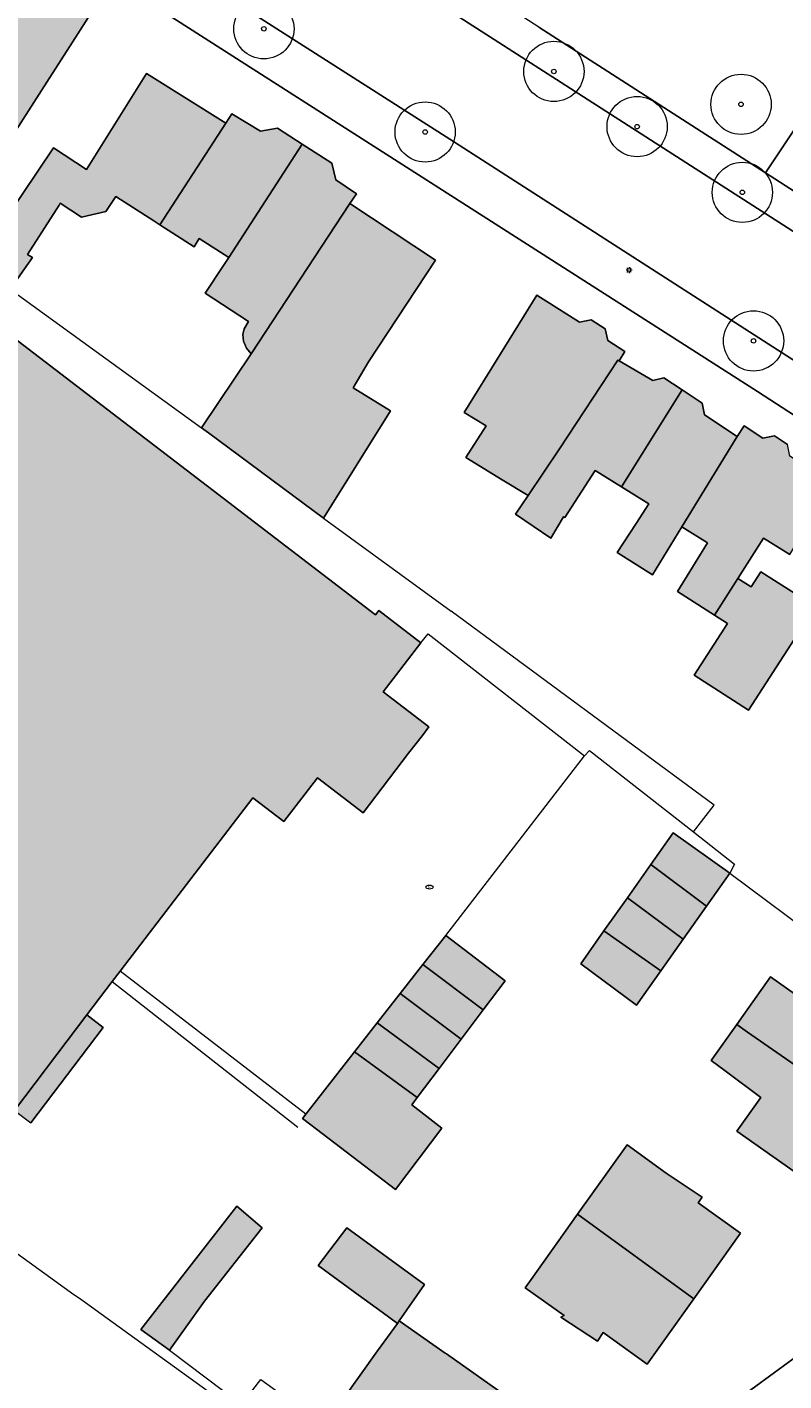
# Model space of a CAD drawing. Header units: metres. Extents: x 187482 to 189800, y 333582 to 335019.
# Tile 126 of 256: x 188162 to 188225, y 334447 to 334559. Entities that reach past the tile are written whole.
import ezdxf
from ezdxf.enums import TextEntityAlignment as Align

# ---------------------------------------------------------------- set-up
doc = ezdxf.new("R2010")
doc.units = ezdxf.units.M
doc.layers.get('0').update_dxf_attribs({"color": 252, "lineweight": 18})
for name, color, linetype, lineweight in [('B-WE-GR-BOOM-S', 252, 'Continuous', 18), ('B-WE-GR-HAAG-G', 252, 'GR-HAAG1-SO', 18), ('B-WE-IE-MEUBILAIR-S', 252, 'Continuous', 18), ('B-WE-IE-TERREINAFSCHEIDING_KUNSTMATIG_HEKWERK-G', 252, 'IE-TERREINAFSCHEIDING_KUNSTMATIG-SO', 18), ('B-WE-IE-TERREINAFSCHEIDING_KUNSTMATIG_MUUR-G', 252, 'IE-TERREINAFSCHEIDING_KUNSTMATIG-SO', 18), ('B-WE-OG-BEBOUWING-GV', 252, 'Continuous', 18), ('B-WE-OG-BEBOUWING_LUIFEL-GV', 252, 'Continuous', 18), ('B-WE-OG-TERREIN_ERF-GV', 252, 'Continuous', 18), ('B-WE-VH-GESLOTENVERHARDING_ASFALT-GV', 252, 'Continuous', 18), ('B-WE-VH-OPENVERHARDING_TEGEL-GV', 252, 'Continuous', 18)]:
    doc.layers.add(name, color=color, linetype=linetype, lineweight=lineweight)
doc.layers.add('B-WE-OG-BEBOUWING-V', color=7, linetype='Continuous', lineweight=18, true_color=0xf0f0f0)
doc.styles.add('NLCS-ISO', font='NLCS-ISO.ttf')
doc.linetypes.add('GR-HAAG1-SO', pattern='A,6,[176,NLCS.SHX,S=0.125,R=0,X=0,Y=0],-2', length=8)
doc.linetypes.add('IE-TERREINAFSCHEIDING_KUNSTMATIG-SO', pattern='A,4,[82,NLCS.SHX,S=0.75,R=90,X=0,Y=0],4,-2', length=10)

# ---------------------------------------------------------------- blocks, each defined once
blk = doc.blocks.new('SIE-MEUBILAIR_PAAL_LICHTMAST-SO')
for points in [[(-0.62, 0), (-1, 0)], [(-0.71, 0.71), (-0.44, 0.44)], [(0, 1), (0, 0.62)], [(0.44, 0.44), (0.71, 0.71)], [(1, 0), (0.62, 0)], [(-0.71, -0.71), (-0.44, -0.44)], [(0, -0.62), (0, -1)], [(0.44, -0.44), (0.71, -0.71)]]:
    blk.add_lwpolyline(points)
blk.add_circle((0, 0), 0.5)
blk = doc.blocks.new('SIE-MEUBILAIR_PUT_BRANDKRAAN-SO')
blk.add_ellipse((0, 0), major_axis=(1.25, 0), ratio=0.54)
at = {"style": 'NLCS-ISO'}
blk.add_text('bk', height=0.75, dxfattribs=at).set_placement((0.03, 0), align=Align.MIDDLE_CENTER)
blk = doc.blocks.new('SGR-BOOM_GBKN-SO')
at = {"color": 0, "linetype": 'ByBlock', "lineweight": 18}
for radius in [2, 0.15]:
    blk.add_circle((0, 0), radius, dxfattribs=at)

msp = doc.modelspace()

# ---------------------------------------------------------------- hatches: boundary and pattern name
at = {"layer": 'B-WE-OG-BEBOUWING-V'}
h = msp.add_hatch(color=256, dxfattribs=at)
h.dxf.hatch_style = 1
h.paths.add_polyline_path([(188160.959, 334565.004), (188154.522, 334554.751), (188161.421, 334550.484), (188164.029, 334554.541), (188166.16, 334557.854), (188167.891, 334560.547)], flags=17)
h = msp.add_hatch(color=256, dxfattribs=at)
h.dxf.hatch_style = 1
h.paths.add_polyline_path([(188178.904, 334551.142), (188172.304, 334555.255), (188167.342, 334547.293), (188164.575, 334549.075), (188158.155, 334539.571), (188160.997, 334537.361), (188162.847, 334539.971), (188162.431, 334540.238), (188165.047, 334544.334), (188165.146, 334544.488), (188166.912, 334543.326), (188168.927, 334543.794), (188169.752, 334545.044), (188172.91, 334543.021), (188173.413, 334542.699)], flags=17)
h.paths.add_polyline_path([(188179.401, 334551.914), (188178.904, 334551.142), (188173.413, 334542.699), (188176.256, 334540.878), (188176.691, 334541.557), (188179.143, 334539.987), (188185.243, 334549.388), (188183.194, 334550.71), (188181.787, 334550.463)], flags=16)
h.paths.add_polyline_path([(188185.243, 334549.388), (188179.143, 334539.987), (188178.699, 334539.315), (188177.191, 334537.035), (188180.782, 334534.678), (188180.428, 334534.072), (188180.308, 334533.59), (188180.366, 334533.025), (188180.607, 334532.452), (188180.996, 334531.988), (188189.203, 334544.453), (188189.743, 334545.275), (188188.027, 334546.424), (188187.693, 334547.805)], flags=16)
h = msp.add_hatch(color=256, dxfattribs=at)
h.dxf.hatch_style = 1
h.paths.add_polyline_path([(188179.401, 334551.914), (188178.904, 334551.142), (188173.413, 334542.699), (188176.256, 334540.878), (188176.691, 334541.557), (188179.143, 334539.987), (188185.243, 334549.388), (188183.194, 334550.71), (188181.787, 334550.463)], flags=16)
h.paths.add_polyline_path([(188185.243, 334549.388), (188179.143, 334539.987), (188178.699, 334539.315), (188177.191, 334537.035), (188180.782, 334534.678), (188180.428, 334534.072), (188180.308, 334533.59), (188180.366, 334533.025), (188180.607, 334532.452), (188180.996, 334531.988), (188189.203, 334544.453), (188189.743, 334545.275), (188188.027, 334546.424), (188187.693, 334547.805)], flags=16)
h.paths.add_polyline_path([(188150.574, 334549.837), (188148.333, 334547.05), (188150.725, 334545.207), (188152.552, 334543.8), (188154.816, 334546.605)], flags=16)
h.paths.add_polyline_path([(188161.361, 334469.181), (188166.592, 334476.096), (188167.359, 334477.11), (188169.469, 334479.87), (188170.129, 334480.733), (188181.138, 334495.134), (188183.72, 334493.178), (188186.503, 334496.803), (188190.291, 334493.895), (188194.078, 334498.828), (188195.218, 334500.313), (188195.758, 334501.016), (188191.97, 334503.924), (188195.104, 334508.006), (188191.59, 334510.67), (188191.321, 334510.317), (188149.44, 334542.359), (188148.876, 334542.791), (188143.831, 334546.651), (188136.317, 334552.4), (188136.005, 334551.989), (188125.09, 334537.612), (188110.638, 334518.574), (188096.186, 334499.537), (188152.199, 334457.069), (188152.553, 334457.537), (188152.949, 334458.061), (188155.61, 334461.578), (188160.45, 334467.977)], flags=17)
h.paths.add_polyline_path([(188167.359, 334477.11), (188166.592, 334476.096), (188161.361, 334469.181), (188162.698, 334468.16), (188168.725, 334476.053)], flags=16)
h = msp.add_hatch(color=256, dxfattribs=at)
h.dxf.hatch_style = 1
h.paths.add_polyline_path([(188177.452, 334525.425), (188187.015, 334518.347), (188192.568, 334527.265), (188189.464, 334529.176), (188190.754, 334531.324), (188196.315, 334539.771), (188189.203, 334544.453), (188180.996, 334531.988), (188176.887, 334525.843)], flags=17)
h.paths.add_polyline_path([(188179.401, 334551.914), (188178.904, 334551.142), (188173.413, 334542.699), (188176.256, 334540.878), (188176.691, 334541.557), (188179.143, 334539.987), (188185.243, 334549.388), (188183.194, 334550.71), (188181.787, 334550.463)], flags=16)
h.paths.add_polyline_path([(188185.243, 334549.388), (188179.143, 334539.987), (188178.699, 334539.315), (188177.191, 334537.035), (188180.782, 334534.678), (188180.428, 334534.072), (188180.308, 334533.59), (188180.366, 334533.025), (188180.607, 334532.452), (188180.996, 334531.988), (188189.203, 334544.453), (188189.743, 334545.275), (188188.027, 334546.424), (188187.693, 334547.805)], flags=16)
h = msp.add_hatch(color=256, dxfattribs=at)
h.dxf.hatch_style = 1
h.paths.add_polyline_path([(188203.996, 334520.238), (188206.595, 334524.102), (188211.459, 334531.449), (188211.547, 334531.398), (188212.044, 334532.172), (188210.614, 334533.091), (188210.403, 334534.058), (188209.225, 334534.814), (188208.258, 334534.604), (188204.73, 334536.867), (188198.699, 334527.123), (188200.514, 334525.999), (188198.834, 334523.384), (188201.848, 334521.515)], flags=17)
h = msp.add_hatch(color=256, dxfattribs=at)
h.dxf.hatch_style = 1
h.paths.add_polyline_path([(188211.757, 334520.956), (188216.797, 334528.987), (188215.279, 334529.993), (188214.35, 334529.768), (188211.547, 334531.398), (188211.459, 334531.449), (188206.595, 334524.102), (188203.996, 334520.238), (188202.938, 334518.664), (188205.882, 334516.684), (188206.951, 334518.46), (188207.04, 334518.406), (188209.574, 334522.312)], flags=17)
h = msp.add_hatch(color=256, dxfattribs=at)
h.dxf.hatch_style = 1
h.paths.add_polyline_path([(188216.797, 334528.987), (188211.757, 334520.956), (188214.028, 334519.546), (188212.97, 334517.916), (188211.392, 334515.483), (188214.315, 334513.641), (188216.772, 334517.621), (188221.353, 334525.128), (188218.644, 334526.923), (188218.447, 334527.894)], flags=17)
h = msp.add_hatch(color=256, dxfattribs=at)
h.dxf.hatch_style = 1
h.paths.add_polyline_path([(188221.353, 334525.128), (188216.772, 334517.621), (188218.905, 334516.295), (188216.403, 334512.27), (188219.479, 334510.304), (188221.416, 334513.347), (188223.547, 334516.695), (188225.733, 334515.336), (188229.243, 334521.177), (188225.741, 334523.496), (188225.545, 334524.467), (188224.461, 334525.185), (188223.49, 334524.987), (188221.94, 334526.014)], flags=17)
h = msp.add_hatch(color=256, dxfattribs=at)
h.dxf.hatch_style = 1
h.paths.add_polyline_path([(188221.416, 334513.347), (188219.479, 334510.304), (188220.561, 334509.615), (188217.774, 334505.308), (188222.312, 334502.412), (188227.864, 334511.013), (188223.336, 334513.903), (188222.521, 334512.644)], flags=17)
h = msp.add_hatch(color=256, dxfattribs=at)
h.dxf.hatch_style = 1
h.paths.add_polyline_path([(188218.814, 334486.135), (188220.752, 334488.877), (188216.035, 334492.234), (188214.195, 334489.582)], flags=17)
h = msp.add_hatch(color=256, dxfattribs=at)
h.dxf.hatch_style = 1
h.paths.add_polyline_path([(188212.256, 334486.839), (188216.875, 334483.392), (188218.814, 334486.135), (188214.195, 334489.582)], flags=17)
h = msp.add_hatch(color=256, dxfattribs=at)
h.dxf.hatch_style = 1
h.paths.add_polyline_path([(188216.875, 334483.392), (188212.256, 334486.839), (188210.294, 334484.077), (188215.011, 334480.755)], flags=17)
h = msp.add_hatch(color=256, dxfattribs=at)
h.dxf.hatch_style = 1
h.paths.add_polyline_path([(188210.294, 334484.077), (188208.379, 334481.356), (188212.999, 334477.908), (188215.011, 334480.755)], flags=17)
h = msp.add_hatch(color=256, dxfattribs=at)
h.dxf.hatch_style = 1
h.paths.add_polyline_path([(188200.261, 334477.518), (188202.082, 334479.943), (188197.156, 334483.711), (188195.263, 334481.293)], flags=17)
h = msp.add_hatch(color=256, dxfattribs=at)
h.dxf.hatch_style = 1
h.paths.add_polyline_path([(188193.37, 334478.875), (188198.44, 334475.094), (188200.261, 334477.518), (188195.263, 334481.293)], flags=17)
h = msp.add_hatch(color=256, dxfattribs=at)
h.dxf.hatch_style = 1
h.paths.add_polyline_path([(188238.056, 334464.661), (188241.851, 334469.954), (188234.956, 334474.896), (188229.395, 334478.837), (188228.316, 334477.313), (188224.139, 334480.274), (188221.862, 334477.06), (188221.33, 334476.31), (188222.21, 334475.686), (188228.81, 334471.117)], flags=17)
h = msp.add_hatch(color=256, dxfattribs=at)
h.dxf.hatch_style = 1
h.paths.add_polyline_path([(188193.37, 334478.875), (188191.477, 334476.458), (188196.619, 334472.669), (188198.44, 334475.094)], flags=17)
h = msp.add_hatch(color=256, dxfattribs=at)
h.dxf.hatch_style = 1
h.paths.add_polyline_path([(188194.798, 334470.245), (188196.619, 334472.669), (188191.477, 334476.458), (188189.584, 334474.04)], flags=17)
h = msp.add_hatch(color=256, dxfattribs=at)
h.dxf.hatch_style = 1
h.paths.add_polyline_path([(188238.056, 334464.661), (188228.81, 334471.117), (188222.21, 334475.686), (188221.33, 334476.31), (188219.211, 334473.321), (188220.353, 334472.468), (188223.321, 334470.258), (188221.339, 334467.459), (188225.814, 334464.291), (188232.856, 334459.409), (188236.818, 334465.122), (188237.849, 334464.371)], flags=17)
h = msp.add_hatch(color=256, dxfattribs=at)
h.dxf.hatch_style = 1
h.paths.add_polyline_path([(188189.584, 334474.04), (188185.535, 334468.868), (188185.26, 334468.517), (188185.382, 334468.424), (188192.996, 334462.607), (188196.843, 334467.696), (188194.342, 334469.638), (188194.798, 334470.245)], flags=17)
h = msp.add_hatch(color=256, dxfattribs=at)
h.dxf.hatch_style = 1
h.paths.add_polyline_path([(188208.108, 334460.555), (188217.748, 334453.535), (188221.648, 334459.004), (188218.13, 334461.513), (188218.456, 334461.976), (188215.456, 334463.985), (188212.227, 334466.317)], flags=17)
h = msp.add_hatch(color=256, dxfattribs=at)
h.dxf.hatch_style = 1
h.paths.add_polyline_path([(188174.21, 334449.286), (188177.14, 334453.337), (188181.919, 334459.428), (188179.801, 334461.238), (188171.846, 334450.996)], flags=17)
h = msp.add_hatch(color=256, dxfattribs=at)
h.dxf.hatch_style = 1
h.paths.add_polyline_path([(188217.748, 334453.535), (188208.108, 334460.555), (188204.242, 334455.147), (188203.741, 334454.445), (188206.992, 334452.17), (188206.703, 334452.029), (188209.766, 334450.035), (188210.219, 334450.735), (188213.886, 334448.12)], flags=17)
h = msp.add_hatch(color=256, dxfattribs=at)
h.dxf.hatch_style = 1
h.paths.add_polyline_path([(188193.287, 334451.717), (188195.397, 334454.74), (188188.938, 334459.435), (188186.564, 334456.308), (188189.889, 334453.88), (188191.886, 334452.422), (188193.14, 334451.506)], flags=17)
h.paths.add_polyline_path([(188197.124, 334449.039), (188193.287, 334451.717), (188193.14, 334451.506), (188191.483, 334449.227), (188188.609, 334445.178), (188190.527, 334443.817), (188198.601, 334438.087), (188203.275, 334444.673), (188197.223, 334448.968)], flags=16)

# ---------------------------------------------------------------- linework, layer by layer
at = {"layer": 'B-WE-GR-HAAG-G', "ltscale": 0.2, "flags": 128}
for points in [[(188243.081, 334576.122), (188223.711, 334547.008)], [(188217.725, 334492.297), (188219.442, 334494.514), (188197.604, 334510.615)], [(188197.156, 334483.711), (188208.693, 334498.615)], [(188208.693, 334498.615), (188209.105, 334499.056), (188217.725, 334492.297)], [(188217.725, 334492.297), (188221.147, 334489.614), (188220.752, 334488.877)], [(188220.752, 334488.877), (188228.483, 334483.12), (188229.009, 334483.039), (188229.39, 334483.347), (188230.09, 334484.136)]]:
    msp.add_lwpolyline(points, dxfattribs=at)
at = {"layer": 'B-WE-IE-TERREINAFSCHEIDING_KUNSTMATIG_HEKWERK-G', "ltscale": 0.2, "flags": 128}
for points in [[(188195.104, 334508.006), (188195.707, 334508.742), (188208.693, 334498.615)], [(188185.535, 334468.868), (188170.129, 334480.733)], [(188169.469, 334479.87), (188184.882, 334467.781)], [(188166.282, 334453.886), (188155.61, 334461.578)], [(188180.193, 334444.769), (188179.727, 334444.194), (188166.74, 334453.555), (188166.282, 334453.886)]]:
    msp.add_lwpolyline(points, dxfattribs=at)
at = {"layer": 'B-WE-IE-TERREINAFSCHEIDING_KUNSTMATIG_MUUR-G', "ltscale": 0.2, "flags": 128}
for points in [[(188160.997, 334537.361), (188176.887, 334525.843)], [(188187.015, 334518.347), (188197.604, 334510.615)], [(188167.359, 334477.11), (188168.725, 334476.053), (188162.699, 334468.16)], [(188174.21, 334449.286), (188180.193, 334444.769), (188181.807, 334446.836), (188201.855, 334432.374)]]:
    msp.add_lwpolyline(points, dxfattribs=at)
at = {"layer": 'B-WE-OG-BEBOUWING-GV', "flags": 128}
for points in [[(188160.959, 334565.004), (188154.522, 334554.751), (188161.421, 334550.484), (188164.029, 334554.541), (188166.16, 334557.854), (188167.891, 334560.547)], [(188178.904, 334551.142), (188172.304, 334555.255), (188167.342, 334547.293), (188164.575, 334549.075), (188158.155, 334539.571), (188160.997, 334537.361), (188162.847, 334539.971), (188162.431, 334540.238), (188165.047, 334544.334), (188165.146, 334544.488), (188166.912, 334543.326), (188168.927, 334543.794), (188169.752, 334545.044), (188172.91, 334543.021), (188173.413, 334542.699)], [(188179.401, 334551.914), (188178.904, 334551.142), (188173.413, 334542.699), (188176.256, 334540.878), (188176.691, 334541.557), (188179.143, 334539.987), (188185.243, 334549.388), (188183.194, 334550.71), (188181.787, 334550.463)], [(188185.243, 334549.388), (188179.143, 334539.987), (188178.699, 334539.315), (188177.191, 334537.035), (188180.782, 334534.678), (188180.428, 334534.072), (188180.308, 334533.59), (188180.366, 334533.025), (188180.607, 334532.452), (188180.996, 334531.988), (188189.203, 334544.453), (188189.743, 334545.275), (188188.027, 334546.424), (188187.693, 334547.805)], [(188177.452, 334525.425), (188187.015, 334518.347), (188192.568, 334527.265), (188189.464, 334529.176), (188190.754, 334531.324), (188196.315, 334539.771), (188189.203, 334544.453), (188180.996, 334531.988), (188176.887, 334525.843)], [(188203.996, 334520.238), (188206.595, 334524.102), (188211.459, 334531.449), (188211.547, 334531.398), (188212.044, 334532.172), (188210.614, 334533.091), (188210.403, 334534.058), (188209.225, 334534.814), (188208.258, 334534.604), (188204.73, 334536.867), (188198.699, 334527.123), (188200.514, 334525.999), (188198.834, 334523.384), (188201.848, 334521.515)], [(188211.757, 334520.956), (188216.797, 334528.987), (188215.279, 334529.993), (188214.35, 334529.768), (188211.547, 334531.398), (188211.459, 334531.449), (188206.595, 334524.102), (188203.996, 334520.238), (188202.938, 334518.664), (188205.882, 334516.684), (188206.951, 334518.46), (188207.04, 334518.406), (188209.574, 334522.312)], [(188216.797, 334528.987), (188211.757, 334520.956), (188214.028, 334519.546), (188212.97, 334517.916), (188211.392, 334515.483), (188214.315, 334513.641), (188216.772, 334517.621), (188221.353, 334525.128), (188218.644, 334526.923), (188218.447, 334527.894)], [(188221.353, 334525.128), (188216.772, 334517.621), (188218.905, 334516.295), (188216.403, 334512.27), (188219.479, 334510.304), (188221.416, 334513.347), (188223.547, 334516.695), (188225.733, 334515.336), (188229.243, 334521.177), (188225.741, 334523.496), (188225.545, 334524.467), (188224.461, 334525.185), (188223.49, 334524.987), (188221.94, 334526.014)], [(188221.416, 334513.347), (188219.479, 334510.304), (188220.561, 334509.615), (188217.774, 334505.308), (188222.312, 334502.412), (188227.864, 334511.013), (188223.336, 334513.903), (188222.521, 334512.644)], [(188218.814, 334486.135), (188220.752, 334488.877), (188216.035, 334492.234), (188214.195, 334489.582)], [(188212.256, 334486.839), (188216.875, 334483.392), (188218.814, 334486.135), (188214.195, 334489.582)], [(188216.875, 334483.392), (188212.256, 334486.839), (188210.294, 334484.077), (188215.011, 334480.755)], [(188210.294, 334484.077), (188208.379, 334481.356), (188212.999, 334477.908), (188215.011, 334480.755)], [(188200.261, 334477.518), (188202.082, 334479.943), (188197.156, 334483.711), (188195.263, 334481.293)], [(188193.37, 334478.875), (188198.44, 334475.094), (188200.261, 334477.518), (188195.263, 334481.293)], [(188238.056, 334464.661), (188241.851, 334469.954), (188234.956, 334474.896), (188229.395, 334478.837), (188228.316, 334477.313), (188224.139, 334480.274), (188221.862, 334477.06), (188221.33, 334476.31), (188222.21, 334475.686), (188228.81, 334471.117)], [(188193.37, 334478.875), (188191.477, 334476.458), (188196.619, 334472.669), (188198.44, 334475.094)], [(188194.798, 334470.245), (188196.619, 334472.669), (188191.477, 334476.458), (188189.584, 334474.04)], [(188238.056, 334464.661), (188228.81, 334471.117), (188222.21, 334475.686), (188221.33, 334476.31), (188219.211, 334473.321), (188220.353, 334472.468), (188223.321, 334470.258), (188221.339, 334467.459), (188225.814, 334464.291), (188232.856, 334459.409), (188236.818, 334465.122), (188237.849, 334464.371)], [(188189.584, 334474.04), (188185.535, 334468.868), (188185.26, 334468.517), (188185.382, 334468.424), (188192.996, 334462.607), (188196.843, 334467.696), (188194.342, 334469.638), (188194.798, 334470.245)], [(188208.108, 334460.555), (188217.748, 334453.535), (188221.648, 334459.004), (188218.13, 334461.513), (188218.456, 334461.976), (188215.456, 334463.985), (188212.227, 334466.317)], [(188174.21, 334449.286), (188177.14, 334453.337), (188181.919, 334459.428), (188179.801, 334461.238), (188171.846, 334450.996)], [(188217.748, 334453.535), (188208.108, 334460.555), (188204.242, 334455.147), (188203.741, 334454.445), (188206.992, 334452.17), (188206.703, 334452.029), (188209.766, 334450.035), (188210.219, 334450.735), (188213.886, 334448.12)], [(188193.287, 334451.717), (188195.397, 334454.74), (188188.938, 334459.435), (188186.564, 334456.308), (188189.889, 334453.88), (188191.886, 334452.422), (188193.14, 334451.506)], [(188197.124, 334449.039), (188193.287, 334451.717), (188193.14, 334451.506), (188191.483, 334449.227), (188188.609, 334445.178), (188190.527, 334443.817), (188198.601, 334438.087), (188203.275, 334444.673), (188197.223, 334448.968)]]:
    msp.add_lwpolyline(points, close=True, dxfattribs=at)
msp.add_lwpolyline([(188161.361, 334469.181), (188166.592, 334476.096), (188167.359, 334477.11), (188169.469, 334479.87), (188170.129, 334480.733), (188181.138, 334495.134), (188183.72, 334493.178), (188186.503, 334496.803), (188190.291, 334493.895), (188194.078, 334498.828), (188195.218, 334500.313), (188195.758, 334501.016), (188191.97, 334503.924), (188195.104, 334508.006), (188191.59, 334510.67), (188191.321, 334510.317), (188149.44, 334542.359)], dxfattribs=at)
at = {"layer": 'B-WE-OG-BEBOUWING_LUIFEL-GV', "flags": 128}
msp.add_lwpolyline([(188167.359, 334477.11), (188166.592, 334476.096), (188161.361, 334469.181), (188162.698, 334468.16), (188168.725, 334476.053)], close=True, dxfattribs=at)
at = {"layer": 'B-WE-OG-TERREIN_ERF-GV', "flags": 128}
for points in [[(188204.877, 334559.117), (188223.711, 334547.008), (188243.081, 334576.122)], [(188243.081, 334576.122), (188223.711, 334547.008), (188226.505, 334545.211), (188229.859, 334550.12), (188246.478, 334539.372), (188247.171, 334540.481), (188233.207, 334549.642), (188230.681, 334551.299), (188231.284, 334552.165), (188233.81, 334550.459), (188247.577, 334541.162), (188248.74, 334542.585), (188232.091, 334553.322), (188234.801, 334557.524), (188245.598, 334573.988)], [(188219.494, 334443.809), (188227.449, 334449.624), (188233.934, 334454.698), (188236.301, 334456.552), (188247.062, 334466.323), (188251.511, 334471.104), (188255.765, 334476.058), (188255.531, 334476.211), (188259.467, 334481.403), (188263.239, 334486.716), (188270.14, 334497.302), (188270.182, 334497.841), (188270.034, 334498.36), (188223.047, 334528.848), (188169.444, 334563.138), (188153.052, 334573.624), (188150.921, 334573.911)], [(188158.155, 334539.571), (188164.575, 334549.075), (188167.342, 334547.293), (188172.304, 334555.255), (188178.904, 334551.142), (188179.401, 334551.914), (188181.787, 334550.463), (188183.194, 334550.71), (188185.243, 334549.388), (188187.693, 334547.805), (188188.027, 334546.424), (188189.743, 334545.275), (188189.203, 334544.453), (188196.315, 334539.771), (188190.754, 334531.324), (188189.464, 334529.176), (188192.568, 334527.265), (188187.015, 334518.347), (188177.452, 334525.425), (188176.887, 334525.843), (188180.996, 334531.988), (188180.607, 334532.452), (188180.366, 334533.025), (188180.308, 334533.59), (188180.428, 334534.072), (188180.782, 334534.678), (188177.191, 334537.035), (188178.699, 334539.315), (188179.143, 334539.987), (188176.691, 334541.557), (188176.256, 334540.878), (188173.413, 334542.699), (188172.91, 334543.021), (188169.752, 334545.044), (188168.927, 334543.794), (188166.912, 334543.326), (188165.146, 334544.488), (188165.047, 334544.334), (188162.431, 334540.238), (188162.847, 334539.971), (188160.997, 334537.361)], [(188149.44, 334542.359), (188191.321, 334510.317), (188191.59, 334510.67), (188195.104, 334508.006), (188191.97, 334503.924), (188195.758, 334501.016), (188195.218, 334500.313), (188194.078, 334498.828), (188190.291, 334493.895), (188186.503, 334496.803), (188183.72, 334493.178), (188181.138, 334495.134), (188170.129, 334480.733), (188169.469, 334479.87), (188167.359, 334477.11), (188166.592, 334476.096), (188161.361, 334469.181)], [(188225.733, 334515.336), (188223.547, 334516.695), (188221.416, 334513.347), (188222.521, 334512.644), (188223.336, 334513.903), (188227.864, 334511.013), (188222.312, 334502.412), (188217.774, 334505.308), (188220.561, 334509.615), (188219.479, 334510.304), (188216.403, 334512.27), (188218.905, 334516.295), (188216.772, 334517.621), (188214.315, 334513.641), (188211.392, 334515.483), (188212.97, 334517.916), (188214.028, 334519.546), (188211.757, 334520.956), (188209.574, 334522.312), (188207.04, 334518.406), (188206.951, 334518.46), (188205.882, 334516.684), (188202.938, 334518.664), (188203.996, 334520.238), (188201.848, 334521.515), (188198.834, 334523.384), (188200.514, 334525.999), (188198.699, 334527.123), (188204.73, 334536.867), (188208.258, 334534.604), (188209.225, 334534.814), (188210.403, 334534.058), (188210.614, 334533.091), (188212.044, 334532.172), (188211.547, 334531.398), (188214.35, 334529.768), (188215.279, 334529.993), (188216.797, 334528.987), (188218.447, 334527.894), (188218.644, 334526.923), (188221.353, 334525.128), (188221.94, 334526.014), (188223.49, 334524.987), (188224.461, 334525.185), (188225.545, 334524.467)]]:
    msp.add_lwpolyline(points, dxfattribs=at)
for points in [[(188154.522, 334554.751), (188147.035, 334559.381), (188153.665, 334569.694), (188160.959, 334565.004), (188167.891, 334560.547), (188166.16, 334557.854), (188164.029, 334554.541), (188161.421, 334550.484)], [(188214.195, 334489.582), (188216.035, 334492.234), (188220.752, 334488.877), (188218.814, 334486.135), (188216.875, 334483.392), (188215.011, 334480.755), (188212.999, 334477.908), (188208.379, 334481.356), (188210.294, 334484.077), (188212.256, 334486.839)], [(188200.261, 334477.518), (188198.44, 334475.094), (188196.619, 334472.669), (188194.798, 334470.245), (188194.342, 334469.638), (188196.843, 334467.696), (188192.996, 334462.607), (188185.382, 334468.424), (188185.26, 334468.517), (188185.535, 334468.868), (188189.584, 334474.04), (188191.477, 334476.458), (188193.37, 334478.875), (188195.263, 334481.293), (188197.156, 334483.711), (188202.082, 334479.943)], [(188221.33, 334476.31), (188221.862, 334477.06), (188224.139, 334480.274), (188228.316, 334477.313), (188229.395, 334478.837), (188234.956, 334474.896), (188241.851, 334469.954), (188238.056, 334464.661), (188237.849, 334464.371), (188236.818, 334465.122), (188232.856, 334459.409), (188225.814, 334464.291), (188221.339, 334467.459), (188223.321, 334470.258), (188220.353, 334472.468), (188219.211, 334473.321)], [(188208.108, 334460.555), (188212.227, 334466.317), (188215.456, 334463.985), (188218.456, 334461.976), (188218.13, 334461.513), (188221.648, 334459.004), (188217.748, 334453.535), (188213.886, 334448.12), (188210.219, 334450.735), (188209.766, 334450.035), (188206.703, 334452.029), (188206.992, 334452.17), (188203.741, 334454.445), (188204.242, 334455.147)], [(188181.919, 334459.428), (188177.14, 334453.337), (188174.21, 334449.286), (188171.846, 334450.996), (188179.801, 334461.238)], [(188193.287, 334451.717), (188197.124, 334449.039), (188197.223, 334448.968), (188203.275, 334444.673), (188198.601, 334438.087), (188190.527, 334443.817), (188188.609, 334445.178), (188191.483, 334449.227), (188193.14, 334451.506), (188191.886, 334452.422), (188189.889, 334453.88), (188186.564, 334456.308), (188188.938, 334459.435), (188195.397, 334454.74)]]:
    msp.add_lwpolyline(points, close=True, dxfattribs=at)
at = {"layer": 'B-WE-VH-GESLOTENVERHARDING_ASFALT-GV', "flags": 128}
msp.add_lwpolyline([(188161.532, 334572.765), (188171.582, 334566.35), (188197.495, 334549.808), (188270.209, 334503.063), (188278.47, 334497.605), (188283.443, 334505.001), (188282.47, 334505.646), (188280.176, 334507.043), (188270.984, 334513.006), (188228.916, 334540.298), (188180.164, 334571.588)], dxfattribs=at)
at = {"layer": 'B-WE-VH-OPENVERHARDING_TEGEL-GV', "flags": 128}
for points in [[(188261.294, 334519.857), (188264.58, 334517.787), (188267.089, 334521.769), (188268.924, 334520.59), (188273.133, 334517.887), (188275.015, 334520.845), (188273.49, 334521.836), (188272.304, 334522.607), (188269.219, 334524.613), (188247.584, 334538.657), (188246.478, 334539.372), (188229.859, 334550.12), (188226.505, 334545.211), (188223.711, 334547.008), (188204.877, 334559.117), (188202.011, 334560.958), (188180.046, 334574.93), (188180.162, 334575.155), (188177.889, 334576.619)], [(188180.164, 334571.588), (188228.916, 334540.298)], [(188270.209, 334503.063), (188197.495, 334549.808), (188171.582, 334566.35), (188169.444, 334563.138)], [(188169.444, 334563.138), (188223.047, 334528.848), (188270.034, 334498.36), (188273.608, 334495.891)], [(188273.608, 334495.891), (188270.034, 334498.36), (188270.182, 334497.841), (188270.14, 334497.302), (188263.239, 334486.716), (188259.467, 334481.403), (188255.531, 334476.211), (188255.765, 334476.058), (188251.511, 334471.104), (188247.062, 334466.323), (188236.301, 334456.552), (188233.934, 334454.698), (188227.449, 334449.624), (188219.494, 334443.809)]]:
    msp.add_lwpolyline(points, dxfattribs=at)

# ---------------------------------------------------------------- block references
at = {"layer": 'B-WE-GR-BOOM-S', "xscale": 1.25, "yscale": 1.25, "zscale": 1.25}
for p in [(188182.06, 334558.97), (188206.14, 334555.43), (188221.681, 334552.696), (188195.45, 334550.4), (188213.05, 334550.85), (188221.79, 334545.39), (188222.72, 334533.06)]:
    msp.add_blockref('SGR-BOOM_GBKN-SO', p, dxfattribs=at)
at = {"layer": 'B-WE-IE-MEUBILAIR-S', "xscale": 0.25, "yscale": 0.25, "zscale": 0.25}
for name, p in [('SIE-MEUBILAIR_PAAL_LICHTMAST-SO', (188212.382, 334538.943)), ('SIE-MEUBILAIR_PUT_BRANDKRAAN-SO', (188195.808, 334487.718))]:
    msp.add_blockref(name, p, dxfattribs=at)

doc.saveas('drawing.dxf')
